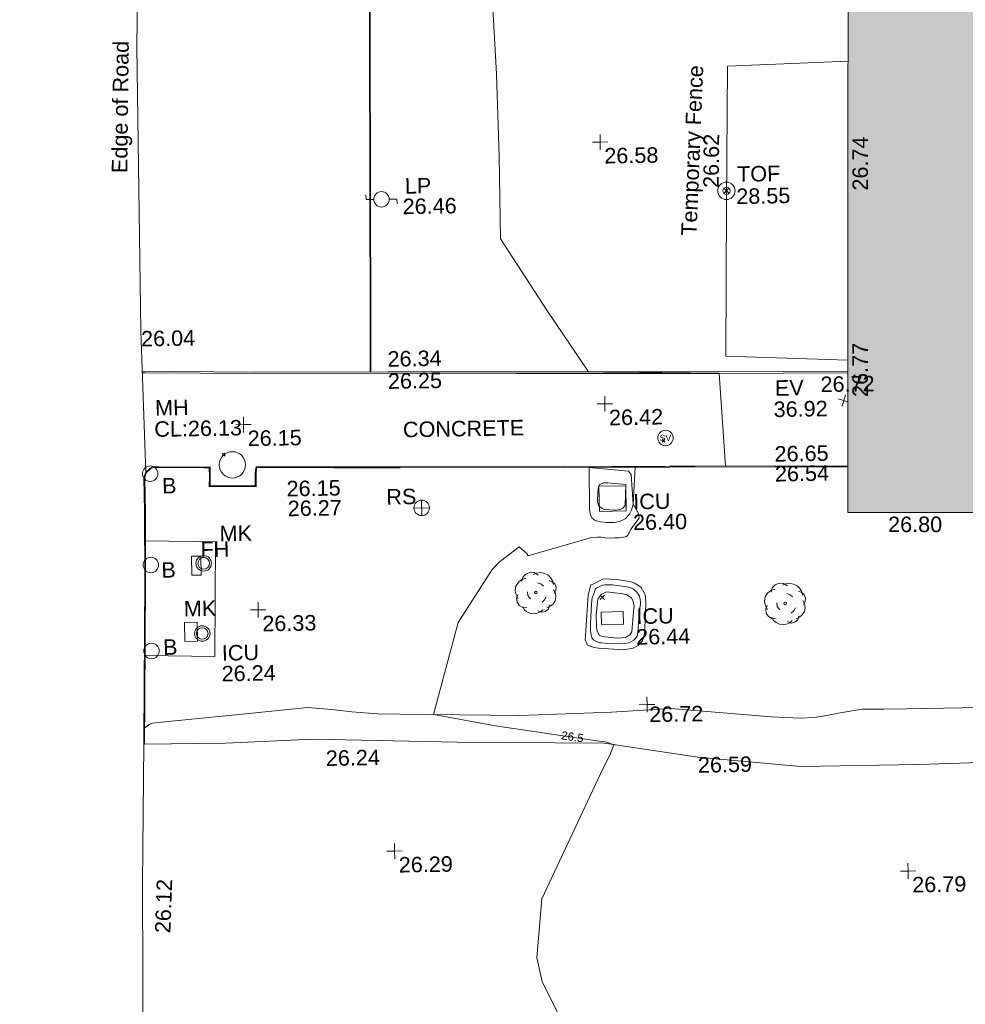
# Model space of a CAD drawing. Header units: millimetres. Extents: x -287732 to 520720, y -88450 to 287754.
# Tile 181 of 256: x -109149 to -86232, y 105694 to 129546. Entities that reach past the tile are written whole.
import ezdxf

# ---------------------------------------------------------------- set-up
doc = ezdxf.new("R2010")
doc.units = ezdxf.units.MM
doc.linetypes.add('IMPORT-UG_ELEC_STREET LIGHTING_QLB2 _2_', pattern=[2700, 1500, -300, 0, -250, 150, -300, 0, -200])
for name, color, linetype, lineweight, true_color in [('00__TOPO__TOP_OF_FENCE_SYMBOL', 7, 'Continuous', 9, 0x666666), ('00_TOPO_BUILDING_OUTLINE', 5, 'Continuous', 9, 0x0000ff), ('00_TOPO_EAVE', 7, 'Continuous', 9, 0x666666), ('00_TOPO_FENCE', 7, 'Continuous', 9, 0x3f7f4f), ('00_TOPO_FIREHYDRANT', 5, 'Continuous', 9, 0x0000ff), ('00_TOPO_FURN_BOLLARD', 7, 'Continuous', 9, 0x666666), ('00_TOPO_FURN_LAMP_POST', 7, 'Continuous', 9, 0x666666), ('00_TOPO_FURN_MARKER_POST', 7, 'Continuous', 9, 0x666666), ('00_TOPO_FURN_SIGN', 7, 'Continuous', 9, 0x666666), ('00_TOPO_KERB_BOTTOM', 1, 'Continuous', 9, 0xff0000), ('00_TOPO_KERB_TOP', 7, 'Continuous', 9, 0xa500a5), ('00_TOPO_LEVEL_SPOT', 7, 'Continuous', 9, 0x666666), ('00_TOPO_SERV_IC', 5, 'Continuous', 9, 0x0000ff), ('00_TOPO_SERV_MH', 7, 'Continuous', 9, 0x666666), ('00_TOPO_SERV_STOP_VALVE', 7, 'Continuous', 9, 0x666666), ('00_TOPO_TOP_OF_FENCE', 7, 'Continuous', 9, 0x666666), ('00_TOPO_TREE', 7, 'Continuous', 9, 0x666666), ('00_UAV_BUILDING_OUTLINE', 5, 'Continuous', 9, 0x0000ff), ('00_UAV_FORM_LINES', 7, 'Continuous', 9, 0x666666), ('00_UAV_LEVEL_SPOT', 7, 'Continuous', 9, 0x666666), ('01_DTM_CONTOUR_MNR', 7, 'Continuous', 9, 0xa5a552), ('01_DTM_CONTOUR_MNR_LABELS', 7, 'Continuous', 9, 0xa5a552), ('12333-PUM-2D-U-0001-C01 - Rev2_REVIT IMPORT_dwg', 7, 'Continuous', 9, 0x767676), ('A_RHA_Line', 7, 'Continuous', 9, 0x00a600)]:
    doc.layers.add(name, color=color, linetype=linetype, lineweight=lineweight, true_color=true_color)
for name, color, linetype, lineweight in [('00_TOPO_ROAD_EDGE', 7, 'Continuous', 9), ('00_TOPO_SURFACE', 7, 'Continuous', 9), ('00_TOPO_SURVEY_TEXT', 7, 'Continuous', 9), ('A_RHA_Detail', 7, 'Continuous', 9), ('GEN-TEXT', 7, 'Continuous', 9)]:
    doc.layers.add(name, color=color, linetype=linetype, lineweight=lineweight)
doc.styles.add('Swis721 Lt BT', font='swissl.ttf', dxfattribs={"height": 400})
doc.styles.add('Swis721 Lt BT_1', font='swissl.ttf', dxfattribs={"height": 200})
doc.styles.add('Swis721 Lt BT_2', font='swissl.ttf', dxfattribs={"height": 375})

# ---------------------------------------------------------------- blocks, each defined once
blk = doc.blocks.new('12333-PUM-2D-U-0001-C01 - Rev2_REVIT IMPORT_dwg_MSL_Bollard_2-2077182-Site Location Plan Proposed')
at = {"layer": '00_TOPO_FURN_BOLLARD', "color": 254, "true_color": 0xcccccc}
blk.add_circle((0, 0), 62.5, dxfattribs=at)
blk = doc.blocks.new('12333-PUM-2D-U-0001-C01 - Rev2_REVIT IMPORT_dwg_MSL_MarkerPost_SYM-2077183-Site Location Plan Proposed')
at = {"layer": '00_TOPO_FURN_MARKER_POST', "color": 254, "true_color": 0xcccccc}
for radius in [500, 375]:
    blk.add_circle((0, 0), radius, dxfattribs=at)
blk = doc.blocks.new('12333-PUM-2D-U-0001-C01 - Rev2_REVIT IMPORT_dwg_MSL_Sluice_Valve_SYM-2077186-Site Location Plan Proposed')
at = {"layer": '00_TOPO_SERV_STOP_VALVE', "color": 254, "true_color": 0xcccccc}
blk.add_circle((0, 0), 500, dxfattribs=at)
at = {"layer": '00_TOPO_SERV_STOP_VALVE', "insert": (0, 199), "char_height": 400, "width": 785.11, "attachment_point": 2, "line_spacing_factor": 1.005062, "style": 'Swis721 Lt BT'}
blk.add_mtext('SV', dxfattribs=at)
blk = doc.blocks.new('12333-PUM-2D-U-0001-C01 - Rev2_REVIT IMPORT_dwg_MSL_RoadSign_SYM-2077193-Site Location Plan Proposed')
at = {"layer": '00_TOPO_FURN_SIGN', "color": 254, "true_color": 0xcccccc}
for p, q in [((-500, 0), (500, 0)), ((0, -500), (0, 500))]:
    blk.add_line(p, q, dxfattribs=at)
blk.add_circle((0, 0), 500, dxfattribs=at)
blk = doc.blocks.new('12333-PUM-2D-U-0001-C01 - Rev2_REVIT IMPORT_dwg_MSL_Eaves_SYM_1-V26-Site Location Plan Proposed')
at = {"layer": '00_TOPO_EAVE', "color": 254, "true_color": 0xcccccc}
for p, q in [((257, -84), (-357, 116)), ((-116, -357), (116, 357))]:
    blk.add_line(p, q, dxfattribs=at)
blk = doc.blocks.new('12333-PUM-2D-U-0001-C01 - Rev2_REVIT IMPORT_dwg_MSL_Lamp_Post_SYM-2077199-Site Location Plan Proposed')
at = {"layer": '00_TOPO_FURN_LAMP_POST', "color": 254, "true_color": 0xcccccc, "flags": 128}
for points in [[(-500, 0), (-1000, 0), (-1000, 317)], [(500, 0), (1000, 0), (1000, -317)]]:
    blk.add_lwpolyline(points, dxfattribs=at)
at = {"layer": '00_TOPO_FURN_LAMP_POST', "color": 254, "true_color": 0xcccccc}
blk.add_circle((0, 0), 500, dxfattribs=at)
blk = doc.blocks.new('12333-PUM-2D-U-0001-C01 - Rev2_REVIT IMPORT_dwg_MM-2077200-Site Location Plan Proposed')
at = {"layer": '00_TOPO_LEVEL_SPOT', "color": 254, "true_color": 0xcccccc, "flags": 128}
for points in [[(0, -500), (0, 0), (-500, 0)], [(500, 0), (0, 0), (0, 500)]]:
    blk.add_lwpolyline(points, dxfattribs=at)
blk = doc.blocks.new('12333-PUM-2D-U-0001-C01 - Rev2_REVIT IMPORT_dwg_MSL_Node_LineworkTOF-2077201-Site Location Plan Proposed')
at = {"layer": '00__TOPO__TOP_OF_FENCE_SYMBOL', "color": 254, "true_color": 0xcccccc, "flags": 128}
for points in [[(165, 165), (0, 0), (-165, 165)], [(165, -165), (0, 0), (-165, -165)]]:
    blk.add_lwpolyline(points, dxfattribs=at)
at = {"layer": '00__TOPO__TOP_OF_FENCE_SYMBOL', "color": 254, "true_color": 0xcccccc}
for radius in [563, 234]:
    blk.add_circle((0, 0), radius, dxfattribs=at)
blk = doc.blocks.new('12333-PUM-2D-U-0001-C01 - Rev2_REVIT IMPORT_dwg_CONIFEROUS_TREE-2077234-Site Location Plan Proposed')
at = {"layer": '00_TOPO_TREE', "color": 254, "true_color": 0xcccccc, "flags": 128}
for points in [[(533807017, 725673037), (533807048, 725673139), (533807120, 725673211), (533807222, 725673252), (533807325, 725673242), (533807417, 725673180)], [(533807294, 725673201), (533807376, 725673232), (533807479, 725673242), (533807571, 725673221), (533807653, 725673180), (533807714, 725673119), (533807765, 725673037), (533807786, 725672945)], [(533806925, 725672617), (533806874, 725672709), (533806854, 725672812), (533806874, 725672924), (533806936, 725673016), (533807017, 725673078), (533807120, 725673109)], [(533807683, 725673047), (533807755, 725673016), (533807817, 725672965), (533807847, 725672883), (533807837, 725672801), (533807796, 725672730)], [(533807222, 725672607), (533807161, 725672689), (533807151, 725672781)], [(533807397, 725672996), (533807479, 725672965), (533807540, 725672914)], [(533807786, 725672822), (533807827, 725672740), (533807837, 725672648), (533807817, 725672555), (533807765, 725672473), (533807694, 725672422), (533807612, 725672381)], [(533807130, 725672391), (533807028, 725672402), (533806946, 725672453), (533806895, 725672535), (533806884, 725672627), (533806915, 725672719)], [(533807601, 725672648), (533807560, 725672576), (533807499, 725672525)], [(533807520, 725672340), (533807458, 725672289), (533807376, 725672258), (533807294, 725672248), (533807212, 725672258), (533807130, 725672299), (533807069, 725672350), (533807028, 725672422)], [(533807683, 725672453), (533807653, 725672361), (533807581, 725672299), (533807489, 725672279), (533807397, 725672320)]]:
    blk.add_lwpolyline(points, dxfattribs=at)
at = {"layer": '00_TOPO_TREE', "color": 254, "true_color": 0xcccccc}
blk.add_circle((533807356, 725672760), 31.6, dxfattribs=at)
blk = doc.blocks.new('12333-PUM-2D-U-0001-C01 - Rev2_REVIT IMPORT_dwg_CONIFEROUS_TREE-2077235-Site Location Plan Proposed')
at = {"layer": '00_TOPO_TREE', "color": 254, "true_color": 0xcccccc, "flags": 128}
for points in [[(533813052, 725672668), (533813083, 725672771), (533813154, 725672843), (533813257, 725672884), (533813359, 725672873), (533813452, 725672812)], [(533813329, 725672832), (533813411, 725672863), (533813513, 725672873), (533813605, 725672853), (533813687, 725672812), (533813749, 725672750), (533813800, 725672668), (533813820, 725672576)], [(533812960, 725672248), (533812909, 725672341), (533812888, 725672443), (533812909, 725672556), (533812970, 725672648), (533813052, 725672709), (533813154, 725672740)], [(533813431, 725672627), (533813513, 725672597), (533813574, 725672545)], [(533813718, 725672679), (533813790, 725672648), (533813851, 725672597), (533813882, 725672515), (533813872, 725672433), (533813831, 725672361)], [(533813165, 725672023), (533813062, 725672033), (533812980, 725672084), (533812929, 725672166), (533812919, 725672259), (533812950, 725672351)], [(533813257, 725672238), (533813195, 725672320), (533813185, 725672412)], [(533813820, 725672453), (533813861, 725672371), (533813872, 725672279), (533813851, 725672187), (533813800, 725672105), (533813728, 725672054), (533813646, 725672013)], [(533813554, 725671972), (533813493, 725671921), (533813411, 725671890), (533813329, 725671880), (533813247, 725671890), (533813165, 725671931), (533813103, 725671982), (533813062, 725672054)], [(533813718, 725672084), (533813687, 725671992), (533813615, 725671931), (533813523, 725671910), (533813431, 725671951)], [(533813636, 725672279), (533813595, 725672207), (533813533, 725672156)]]:
    blk.add_lwpolyline(points, dxfattribs=at)
at = {"layer": '00_TOPO_TREE', "color": 254, "true_color": 0xcccccc}
blk.add_ellipse((533813390, 725672392), major_axis=(0, 31.6), ratio=1, dxfattribs=at)
blk = doc.blocks.new('12333-PUM-2D-U-0001-C01 - Rev2_REVIT IMPORT_dwg_UAV-2077255-Site Location Plan Proposed')
at = {"layer": '00_UAV_LEVEL_SPOT', "color": 254, "true_color": 0xcccccc, "flags": 128}
for points in [[(0, -500), (0, 0), (-500, 0)], [(500, 0), (0, 0), (0, 500)]]:
    blk.add_lwpolyline(points, dxfattribs=at)
blk = doc.blocks.new('12333-PUM-2D-U-0001-C01 - Rev2_REVIT IMPORT_dwg_MGS62954_T2_Galway_ITM_3d_Rev1-2077680-Site Location Plan Proposed')
at = {"layer": '00_TOPO_FENCE', "color": 254, "true_color": 0xcccccc, "flags": 128}
blk.add_lwpolyline([(533815012, 725678256), (533812058, 725678401), (533812134, 725682104), (533812218, 725685427), (533815142, 725685501)], dxfattribs=at)
at = {"layer": '00_TOPO_FIREHYDRANT', "color": 254, "true_color": 0xcccccc}
for p, q in [((533799021, 725673326), (533799021, 725673784)), ((533799021, 725673784), (533799250, 725673784)), ((533799250, 725673784), (533799250, 725673326)), ((533799021, 725673326), (533799250, 725673326))]:
    blk.add_line(p, q, dxfattribs=at)
at = {"layer": '00_TOPO_KERB_BOTTOM', "color": 254, "true_color": 0xcccccc, "flags": 128}
for points in [[(533803434, 725678176), (533803433, 725678182), (533803436, 725678395), (533803447, 725679211), (533803606, 725689705), (533803705, 725695752), (533803811, 725701478), (533803880, 725705976), (533803906, 725707291)], [(533815007, 725677952), (533811887, 725677990), (533806960, 725678076), (533803858, 725678134), (533800626, 725678184), (533797995, 725678249), (533797913, 725678250)], [(533797789, 725669252), (533797792, 725669366), (533797880, 725673225), (533797907, 725674896), (533797904, 725675694), (533797920, 725675758), (533797954, 725675842), (533798060, 725675935), (533798137, 725675971), (533798279, 725675966), (533799363, 725675941), (533799515, 725675942), (533799512, 725675713), (533799504, 725675479), (533800087, 725675471), (533800512, 725675467), (533800600, 725675462), (533800606, 725675774), (533800617, 725675899), (533800627, 725675922), (533800756, 725675922), (533802511, 725675889), (533804117, 725675859), (533808104, 725675798), (533813197, 725675726), (533814966, 725675690)]]:
    blk.add_lwpolyline(points, dxfattribs=at)
at = {"layer": '00_TOPO_KERB_TOP', "color": 254, "true_color": 0xcccccc, "flags": 128}
for points in [[(533803450, 725678176), (533803454, 725678395), (533803466, 725679211), (533803625, 725689705), (533803723, 725695752), (533803829, 725701478), (533803899, 725705976), (533803931, 725707293)], [(533815007, 725677988), (533811888, 725678025), (533806961, 725678112), (533803858, 725678170), (533800627, 725678219), (533798661, 725678268), (533797996, 725678284), (533797912, 725678280)], [(533797809, 725669252), (533797833, 725670321), (533797900, 725673225), (533797927, 725674881), (533797924, 725675691), (533797939, 725675752), (533797970, 725675830), (533798071, 725675918), (533798141, 725675951), (533798278, 725675946), (533799362, 725675921), (533799494, 725675922), (533799492, 725675713), (533799483, 725675459), (533800087, 725675452), (533800511, 725675447), (533800619, 725675441), (533800626, 725675773), (533800636, 725675893), (533800640, 725675902), (533800756, 725675902), (533802510, 725675869), (533804116, 725675839), (533808104, 725675778), (533813196, 725675706), (533814966, 725675670)]]:
    blk.add_lwpolyline(points, dxfattribs=at)
at = {"layer": '00_TOPO_ROAD_EDGE', "color": 254, "true_color": 0xcccccc, "flags": 128}
for points in [[(533798609, 725711455), (533798465, 725706998), (533798371, 725703019), (533798111, 725692783), (533797919, 725686138), (533797895, 725679266), (533797955, 725675844)], [(533797562, 725654915), (533797554, 725657881), (533797634, 725661378), (533797701, 725665880), (533797789, 725669252)]]:
    blk.add_lwpolyline(points, dxfattribs=at)
at = {"layer": '00_TOPO_SERV_IC', "color": 254, "true_color": 0xcccccc}
for p, q in [((533808927, 725674698), (533808927, 725675308)), ((533809575, 725675308), (533808927, 725675308)), ((533809575, 725674698), (533809575, 725675308)), ((533808927, 725674698), (533809575, 725674698)), ((533798831, 725671726), (533798831, 725672183)), ((533798831, 725672183), (533799136, 725672183)), ((533799136, 725672183), (533799136, 725671726)), ((533808927, 725671955), (533808927, 725672260)), ((533809461, 725672260), (533808927, 725672260)), ((533809461, 725671955), (533809461, 725672260)), ((533808927, 725671955), (533809461, 725671955)), ((533798831, 725671726), (533799136, 725671726))]:
    blk.add_line(p, q, dxfattribs=at)
at = {"layer": '00_TOPO_SERV_MH', "color": 254, "true_color": 0xcccccc}
blk.add_circle((533800054, 725675981), 319, dxfattribs=at)
at = {"layer": '00_TOPO_SURFACE', "color": 254, "true_color": 0xcccccc, "flags": 128}
for points in [[(533797858, 725671401), (533799550, 725671350), (533799610, 725674120), (533797916, 725674180)], [(533872230, 725648046), (533872457, 725650675), (533872766, 725652997), (533871245, 725658663), (533870130, 725659590), (533869206, 725663868), (533868929, 725668968), (533867513, 725670235), (533863196, 725670595), (533858684, 725670388), (533851815, 725670284), (533844993, 725669701), (533838118, 725669333), (533831737, 725668808), (533825871, 725668589), (533819290, 725668477), (533816561, 725668432), (533813689, 725668438), (533811207, 725668706), (533808951, 725669079), (533805382, 725669166), (533801897, 725669302), (533799767, 725669245), (533797809, 725669252)]]:
    blk.add_lwpolyline(points, dxfattribs=at)
at = {"layer": '00_UAV_FORM_LINES', "color": 254, "true_color": 0xcccccc, "flags": 128}
for points in [[(533809811, 725675754), (533809751, 725674855), (533809707, 725674717), (533809659, 725674619), (533809547, 725674508), (533809409, 725674444), (533809281, 725674424), (533809084, 725674430), (533808947, 725674447), (533808822, 725674481), (533808740, 725674544), (533808713, 725674619), (533808688, 725674744), (533808695, 725675770)], [(533797818, 725669651), (533797917, 725669721), (533798011, 725669762), (533798143, 725669774), (533800264, 725669946), (533801783, 725670069), (533802358, 725670017), (533802845, 725669952), (533803463, 725669888), (533804010, 725669873), (533806913, 725669790), (533809137, 725669832), (533810576, 725669895), (533813008, 725669649), (533813703, 725669603), (533814052, 725669614), (533814304, 725669651), (533814675, 725669719), (533815213, 725669796), (533815740, 725669787), (533816301, 725669787), (533818965, 725669786)]]:
    blk.add_lwpolyline(points, dxfattribs=at)
for points in [[(533809581, 725675340), (533809552, 725674828), (533809500, 725674767), (533809438, 725674737), (533809322, 725674724), (533809042, 725674742), (533808988, 725674772), (533808920, 725674824), (533808888, 725674927), (533808899, 725675153), (533808916, 725675290), (533808940, 725675348), (533809050, 725675385), (533809139, 725675388)], [(533809998, 725672184), (533809966, 725671725), (533809919, 725671544), (533809809, 725671436), (533809687, 725671370), (533809455, 725671333), (533808844, 725671384), (533808741, 725671405), (533808586, 725671465), (533808528, 725671594), (533808548, 725671819), (533808621, 725672671), (533808692, 725672922), (533808743, 725672940), (533808994, 725673063), (533809316, 725673040), (533809634, 725672984), (533809759, 725672945), (533809908, 725672837), (533810000, 725672663), (533810012, 725672491)], [(533808805, 725672189), (533808841, 725672516), (533808859, 725672586), (533808944, 725672696), (533809071, 725672744), (533809464, 725672695), (533809559, 725672665), (533809667, 725672594), (533809710, 725672503), (533809727, 725672385), (533809710, 725672248), (533809659, 725671765), (533809615, 725671694), (533809508, 725671631), (533809314, 725671619), (533809010, 725671661), (533808921, 725671672), (533808866, 725671701), (533808814, 725671820), (533808805, 725671933)]]:
    blk.add_lwpolyline(points, close=True, dxfattribs=at)
at = {"layer": '01_DTM_CONTOUR_MNR', "color": 254, "true_color": 0xcccccc, "flags": 128}
blk.add_lwpolyline([(533807761, 725662451), (533807346, 725663340), (533807222, 725663912), (533807366, 725665340), (533808900, 725668459), (533809081, 725668791), (533809180, 725669040), (533809007, 725669108), (533808959, 725669116), (533808771, 725669142), (533808175, 725669241), (533806318, 725669550), (533804820, 725669850), (533805462, 725672064), (533806302, 725673340), (533806477, 725673511), (533806970, 725673878), (533807164, 725673692), (533807165, 725673660), (533807208, 725673660), (533808725, 725674067), (533808785, 725674061), (533808868, 725674079), (533808961, 725674073), (533809056, 725674059), (533809201, 725674048), (533809291, 725674049), (533809385, 725674049), (533809468, 725674057), (533809572, 725674081), (533809603, 725674114), (533809682, 725674250), (533809707, 725674286), (533809890, 725674521), (533809869, 725674645), (533809750, 725674860), (533809713, 725675578), (533809650, 725675664), (533808700, 725675770), (533809800, 725675763), (533812000, 725675750), (533811890, 725677990), (533810498, 725678030), (533809420, 725678062), (533809079, 725678071), (533808720, 725678080), (533807737, 725679596), (533806650, 725681340), (533806650, 725683340), (533806617, 725685331), (533806545, 725687243)], dxfattribs=at)
blk.add_lwpolyline([(533808662, 725671985), (533808664, 725671870), (533808663, 725671820), (533808672, 725671707), (533808690, 725671642), (533808733, 725671588), (533808801, 725671546), (533808827, 725671536), (533808878, 725671518), (533808921, 725671513), (533809069, 725671497), (533809378, 725671479), (533809481, 725671485), (533809596, 725671506), (533809650, 725671531), (533809708, 725671568), (533809760, 725671618), (533809788, 725671657), (533809810, 725671751), (533809825, 725671969), (533809849, 725672217), (533809860, 725672289), (533809884, 725672445), (533809885, 725672494), (533809872, 725672589), (533809860, 725672630), (533809799, 725672725), (533809722, 725672798), (533809672, 725672827), (533809601, 725672850), (533809558, 725672861), (533809381, 725672891), (533809215, 725672914), (533809026, 725672918), (533808969, 725672908), (533808823, 725672840), (533808802, 725672821), (533808746, 725672682), (533808723, 725672636), (533808714, 725672606), (533808697, 725672465)], close=True, dxfattribs=at)
for name, p, xscale, yscale, zscale in [('12333-PUM-2D-U-0001-C01 - Rev2_REVIT IMPORT_dwg_MM-2077200-Site Location Plan Proposed', (533809102, 725683643), 0.375, 0.375, 0.375), ('12333-PUM-2D-U-0001-C01 - Rev2_REVIT IMPORT_dwg_MSL_Node_LineworkTOF-2077201-Site Location Plan Proposed', (533812141, 725682409), 0.375, 0.375, 0.375), ('12333-PUM-2D-U-0001-C01 - Rev2_REVIT IMPORT_dwg_MSL_Lamp_Post_SYM-2077199-Site Location Plan Proposed', (533803780, 725682349), 0.375, 0.375, 0.375), ('12333-PUM-2D-U-0001-C01 - Rev2_REVIT IMPORT_dwg_MM-2077200-Site Location Plan Proposed', (533809105, 725677301), 0.375, 0.375, 0.375), ('12333-PUM-2D-U-0001-C01 - Rev2_REVIT IMPORT_dwg_MSL_Eaves_SYM_1-V26-Site Location Plan Proposed', (533814898, 725677281), 0.375, 0.375, 0.375), ('12333-PUM-2D-U-0001-C01 - Rev2_REVIT IMPORT_dwg_MM-2077200-Site Location Plan Proposed', (533800340, 725676950), 0.375, 0.375, 0.375), ('12333-PUM-2D-U-0001-C01 - Rev2_REVIT IMPORT_dwg_MSL_Sluice_Valve_SYM-2077186-Site Location Plan Proposed', (533810560, 725676450), 0.375, 0.375, 0.375), ('12333-PUM-2D-U-0001-C01 - Rev2_REVIT IMPORT_dwg_MSL_Bollard_2-2077182-Site Location Plan Proposed', (533798058, 725675801), 3, 3, 3), ('12333-PUM-2D-U-0001-C01 - Rev2_REVIT IMPORT_dwg_MSL_RoadSign_SYM-2077193-Site Location Plan Proposed', (533804624, 725674859), 0.375, 0.375, 0.375), ('12333-PUM-2D-U-0001-C01 - Rev2_REVIT IMPORT_dwg_MSL_Bollard_2-2077182-Site Location Plan Proposed', (533798036, 725673591), 3, 3, 3), ('12333-PUM-2D-U-0001-C01 - Rev2_REVIT IMPORT_dwg_MSL_MarkerPost_SYM-2077183-Site Location Plan Proposed', (533799317, 725673608), 0.375, 0.375, 0.375), ('12333-PUM-2D-U-0001-C01 - Rev2_REVIT IMPORT_dwg_MM-2077200-Site Location Plan Proposed', (533800617, 725672458), 0.375, 0.375, 0.375), ('12333-PUM-2D-U-0001-C01 - Rev2_REVIT IMPORT_dwg_MSL_MarkerPost_SYM-2077183-Site Location Plan Proposed', (533799254, 725671909), 0.375, 0.375, 0.375), ('12333-PUM-2D-U-0001-C01 - Rev2_REVIT IMPORT_dwg_MSL_Bollard_2-2077182-Site Location Plan Proposed', (533798015, 725671508), 3, 3, 3), ('12333-PUM-2D-U-0001-C01 - Rev2_REVIT IMPORT_dwg_UAV-2077255-Site Location Plan Proposed', (533810000, 725670000), 0.375, 0.375, 0.375), ('12333-PUM-2D-U-0001-C01 - Rev2_REVIT IMPORT_dwg_MM-2077200-Site Location Plan Proposed', (533803821, 725666557), 0.375, 0.375, 0.375), ('12333-PUM-2D-U-0001-C01 - Rev2_REVIT IMPORT_dwg_MM-2077200-Site Location Plan Proposed', (533816255, 725665858), 0.375, 0.375, 0.375)]:
    blk.add_blockref(name, p, dxfattribs=dict(xscale=xscale, yscale=yscale, zscale=zscale))
for name in ['12333-PUM-2D-U-0001-C01 - Rev2_REVIT IMPORT_dwg_CONIFEROUS_TREE-2077234-Site Location Plan Proposed', '12333-PUM-2D-U-0001-C01 - Rev2_REVIT IMPORT_dwg_CONIFEROUS_TREE-2077235-Site Location Plan Proposed']:
    blk.add_blockref(name, (0, 0))
at = {"layer": '00_TOPO_BUILDING_OUTLINE', "color": 251, "true_color": 0x666666, "insert": (533814339, 725677869), "char_height": 375, "width": 1495.9, "attachment_point": 1, "line_spacing_factor": 1.005062, "style": 'Swis721 Lt BT_2'}
blk.add_mtext('26.72', dxfattribs=at)
at = {"layer": '00_TOPO_EAVE', "char_height": 375, "attachment_point": 1, "line_spacing_factor": 1.005062, "style": 'Swis721 Lt BT_2'}
for s, insert, width in [('EV', (533813233, 725677799), 736.08), ('36.92', (533813191, 725677284), 1495.9)]:
    blk.add_mtext(s, dxfattribs=dict(at, insert=insert, width=width))
at = {"layer": '00_TOPO_FENCE', "color": 251, "true_color": 0x666666, "char_height": 375, "attachment_point": 1, "line_spacing_factor": 1.005062, "style": 'Swis721 Lt BT_2'}
for s, insert, width, rotation in [('Temporary Fence', (533811023, 725681350), 4753.65, 86.7213), ('26.62', (533811580, 725682491), 1495.9, 88.456)]:
    blk.add_mtext(s, dxfattribs=dict(at, insert=insert, width=width, rotation=rotation))
at = {"layer": '00_TOPO_FIREHYDRANT', "color": 251, "true_color": 0x666666, "insert": (533799246, 725674132), "char_height": 375, "width": 797.81, "attachment_point": 1, "line_spacing_factor": 1.005062, "style": 'Swis721 Lt BT_2'}
blk.add_mtext('FH', dxfattribs=at)
at = {"layer": '00_TOPO_FURN_BOLLARD', "char_height": 375, "width": 398.91, "attachment_point": 1, "line_spacing_factor": 1.005062, "style": 'Swis721 Lt BT_2'}
for insert in [(533798341, 725675691), (533798289, 725673651), (533798298, 725671782)]:
    blk.add_mtext('B', dxfattribs=dict(at, insert=insert))
at = {"layer": '00_TOPO_FURN_LAMP_POST', "char_height": 375, "attachment_point": 1, "line_spacing_factor": 1.005062, "style": 'Swis721 Lt BT_2'}
for s, insert, width in [('LP', (533804350, 725682851), 707.59), ('26.46', (533804288, 725682354), 1495.9)]:
    blk.add_mtext(s, dxfattribs=dict(at, insert=insert, width=width))
at = {"layer": '00_TOPO_FURN_MARKER_POST', "char_height": 375, "width": 907.04, "attachment_point": 1, "line_spacing_factor": 1.005062, "style": 'Swis721 Lt BT_2'}
for insert in [(533799714, 725674509), (533798816, 725672705)]:
    blk.add_mtext('MK', dxfattribs=dict(at, insert=insert))
at = {"layer": '00_TOPO_FURN_SIGN', "insert": (533803770, 725675327), "char_height": 375, "width": 783.57, "attachment_point": 1, "line_spacing_factor": 1.005062, "style": 'Swis721 Lt BT_2'}
blk.add_mtext('RS', dxfattribs=at)
at = {"layer": '00_TOPO_KERB_BOTTOM', "color": 251, "true_color": 0x666666, "char_height": 375, "width": 1495.9, "attachment_point": 1, "line_spacing_factor": 1.005062, "style": 'Swis721 Lt BT_2'}
for s, insert in [('26.25', (533803858, 725678129)), ('26.54', (533813197, 725675721)), ('26.15', (533801357, 725675568))]:
    blk.add_mtext(s, dxfattribs=dict(at, insert=insert))
at = {"layer": '00_TOPO_KERB_TOP', "color": 251, "true_color": 0x666666, "char_height": 375, "width": 1495.9, "attachment_point": 1, "line_spacing_factor": 1.005062, "style": 'Swis721 Lt BT_2'}
for s, insert in [('26.34', (533803858, 725678668)), ('26.65', (533813196, 725676204)), ('26.27', (533801376, 725675087))]:
    blk.add_mtext(s, dxfattribs=dict(at, insert=insert))
at = {"layer": '00_TOPO_LEVEL_SPOT', "char_height": 375, "width": 1495.9, "attachment_point": 1, "line_spacing_factor": 1.005062, "style": 'Swis721 Lt BT_2'}
for s, insert in [('26.58', (533809197, 725683496)), ('26.42', (533809200, 725677154)), ('26.15', (533800435, 725676803)), ('26.33', (533800712, 725672311)), ('26.29', (533803916, 725666410)), ('26.79', (533816350, 725665711))]:
    blk.add_mtext(s, dxfattribs=dict(at, insert=insert))
at = {"layer": '00_TOPO_ROAD_EDGE', "color": 251, "true_color": 0x666666, "char_height": 375, "attachment_point": 1, "line_spacing_factor": 1.005062, "style": 'Swis721 Lt BT_2'}
for s, insert, width, rotation in [('Edge of Road', (533797254, 725683102), 3746.88, 88.3), ('26.12', (533797978, 725664678), 1495.9, 86.9608)]:
    blk.add_mtext(s, dxfattribs=dict(at, insert=insert, width=width, rotation=rotation))
at = {"layer": '00_TOPO_ROAD_EDGE', "color": 251, "true_color": 0x666666, "insert": (533797895, 725679261), "char_height": 375, "width": 1495.9, "attachment_point": 1, "line_spacing_factor": 1.005062, "style": 'Swis721 Lt BT_2'}
blk.add_mtext('26.04', dxfattribs=at)
at = {"layer": '00_TOPO_SERV_IC', "color": 251, "true_color": 0x666666, "char_height": 375, "attachment_point": 1, "line_spacing_factor": 1.005062, "style": 'Swis721 Lt BT_2'}
for s, insert, width in [('ICU', (533809751, 725675107), 1021.01), ('26.40', (533809737, 725674607), 1495.9), ('ICU', (533809780, 725672330), 1021.01), ('26.44', (533809766, 725671830), 1495.9), ('ICU', (533799719, 725671617), 1021.01), ('26.24', (533799705, 725671116), 1495.9)]:
    blk.add_mtext(s, dxfattribs=dict(at, insert=insert, width=width))
at = {"layer": '00_TOPO_SERV_MH', "char_height": 375, "attachment_point": 1, "line_spacing_factor": 1.005062, "style": 'Swis721 Lt BT_2'}
for s, insert, width in [('MH', (533798204, 725677581), 949.78), ('CL:26.13', (533798176, 725677066), 2440.93)]:
    blk.add_mtext(s, dxfattribs=dict(at, insert=insert, width=width))
at = {"layer": '00_TOPO_SURFACE', "color": 251, "true_color": 0x666666, "char_height": 375, "width": 1495.9, "attachment_point": 1, "line_spacing_factor": 1.005062, "style": 'Swis721 Lt BT_2'}
for s, insert in [('26.24', (533802194, 725669023)), ('26.59', (533811207, 725668702))]:
    blk.add_mtext(s, dxfattribs=dict(at, insert=insert))
at = {"layer": '00_TOPO_SURVEY_TEXT', "color": 251, "true_color": 0x666666, "insert": (533804201, 725676950), "char_height": 375, "width": 3286.24, "attachment_point": 1, "line_spacing_factor": 1.005062, "style": 'Swis721 Lt BT_2'}
blk.add_mtext('CONCRETE', dxfattribs=at)
at = {"layer": '00_TOPO_TOP_OF_FENCE', "char_height": 375, "attachment_point": 1, "line_spacing_factor": 1.005062, "style": 'Swis721 Lt BT_2'}
for s, insert, width in [('TOF', (533812406, 725682998), 1163.48), ('28.55', (533812377, 725682459), 1495.9)]:
    blk.add_mtext(s, dxfattribs=dict(at, insert=insert, width=width))
at = {"layer": '00_UAV_BUILDING_OUTLINE', "color": 251, "true_color": 0x666666, "char_height": 375, "width": 1495.9, "attachment_point": 1, "line_spacing_factor": 1.005062, "style": 'Swis721 Lt BT_2'}
for s, insert, rotation in [('26.74', (533815195, 725682362), 88.9762), ('26.77', (533815106, 725677364), 88.9762), ('26.80', (533815921, 725674450), 358.9762)]:
    blk.add_mtext(s, dxfattribs=dict(at, insert=insert, rotation=rotation))
at = {"layer": '00_UAV_LEVEL_SPOT', "insert": (533810048, 725669947), "char_height": 375, "width": 1495.9, "attachment_point": 1, "line_spacing_factor": 1.005062, "style": 'Swis721 Lt BT_2'}
blk.add_mtext('26.72', dxfattribs=at)
at = {"layer": '01_DTM_CONTOUR_MNR_LABELS', "color": 251, "true_color": 0x666666, "insert": (533808196, 725669350), "char_height": 200, "width": 620.51, "attachment_point": 2, "rotation": 350.563, "line_spacing_factor": 1.005062, "style": 'Swis721 Lt BT_1'}
blk.add_mtext('26.5', dxfattribs=at)
blk = doc.blocks.new('12333-PUM-2D-U-0001-C01 - Rev2_REVIT IMPORT_dwg-1620468-Site Location Plan Proposed')
at = {"layer": 'GEN-TEXT', "color": 253, "true_color": 0xaaaaaa}
for p, q in [((158728, 60344), (158799, 60415)), ((158799, 60344), (158728, 60415)), ((169395, 60495), (169466, 60566)), ((169466, 60495), (169395, 60566)), ((167829, 56711), (167935, 56817)), ((167935, 56711), (167829, 56817))]:
    blk.add_line(p, q, dxfattribs=at)
blk.add_blockref('12333-PUM-2D-U-0001-C01 - Rev2_REVIT IMPORT_dwg_MGS62954_T2_Galway_ITM_3d_Rev1-2077680-Site Location Plan Proposed', (-533641080, -725615854))

msp = doc.modelspace()

# ---------------------------------------------------------------- hatches: boundary and pattern name
at = {"layer": 'A_RHA_Detail', "true_color": 0xc0c0c0}
h = msp.add_hatch(color=9, dxfattribs=at)
h.paths.add_polyline_path([(-80881, -68503), (-80401, -68483), (-80401, -62985), (-24475, -63009), (-24456, -50840), (-36623, -50832), (-36623, -44229), (-50959, -44218), (-50959, -42574), (-54564, -42571), (-54566, -45054), (-92409, -45027), (-92412, -49202), (-100062, -49202), (-100052, -64853), (-86121, -64853), (-86092, -62958), (-84861, -62958), (-84855, -68240), (-80871, -68240)])
h.paths.add_polyline_path([(-137239, -68462), (-132720, -68433), (-132847, -62850), (-130455, -62917), (-130498, -61356), (-117581, -61423), (-117492, -49184), (-125137, -49178), (-125134, -45033), (-163007, -45006), (-163007, -44090), (-163124, -44090), (-163123, -42384), (-166564, -42384), (-166565, -44044), (-193158, -44025), (-193195, -62864), (-137270, -62917), (-137254, -65680)])
h.paths.add_polyline_path([(120311, -32334), (120312, -31611), (133451, -31638), (133469, -19718), (121296, -19692), (121320, -8191), (112277, -8172), (112263, -14811), (78286, -14740), (78293, -8167), (75242, -8161), (69356, -8153), (69354, -9157), (68373, -9155), (68373, -13706), (69334, -13708), (69325, -16250), (66623, -16250), (66620, -17995), (65989, -17995), (65985, -19731), (57152, -19712), (57127, -31560), (70278, -31587), (70278, -32272), (78264, -32285), (78267, -31020), (112336, -31091), (112336, -32318), (119781, -32333)])
h.paths.add_polyline_path([(7504, -1791), (15482, -674), (15484, 148), (56188, 206), (56156, 14338), (18017, 14236), (17968, 34313), (21727, 34324), (21709, 40608), (18010, 40608), (17996, 45484), (9770, 45421), (3966, 45447), (3985, 14177), (1023, 14177), (-277, 14191), (-232, 5968), (-226, 194), (553, 183), (7478, 143), (7489, -674)])
h.paths.add_polyline_path([(77756, 53), (77730, 1700), (94464, 1660), (94606, 17991), (88810, 18015), (88800, 14437), (69414, 14458), (69377, 100), (75242, 67)])
h.paths.add_polyline_path([(61252, 46454), (105775, 46473), (105768, 61853), (92285, 61853), (92309, 65784), (96107, 65768), (96060, 75209), (101085, 75072), (104988, 74765), (108404, 74364), (112009, 73787), (115645, 73050), (116891, 72762), (120209, 71893), (120865, 71704), (124136, 70670), (127436, 69481), (127820, 69395), (128274, 69332), (128732, 69307), (129190, 69320), (129645, 69372), (130095, 69461), (130535, 69588), (130963, 69751), (131376, 69950), (131771, 70182), (132163, 70461), (132496, 70742), (132821, 71065), (133117, 71414), (133384, 71787), (133617, 72179), (133817, 72591), (133983, 73018), (134112, 73458), (134204, 73907), (134258, 74362), (134273, 74820), (134251, 75277), (134190, 75731), (134091, 76179), (133955, 76617), (133783, 77041), (133576, 77450), (133336, 77840), (133064, 78209), (132762, 78554), (132432, 78872), (132077, 79161), (131698, 79420), (131300, 79646), (131094, 79746), (132146, 83110), (122788, 86283), (121604, 82800), (117096, 83871), (116842, 83526), (116121, 91222), (110238, 91274), (110194, 90435), (104988, 90486), (104973, 94310), (103746, 94310), (103840, 122852), (96365, 122932), (96350, 123952), (104556, 123902), (104607, 120249), (125503, 120134), (125662, 137657), (114480, 137699), (114382, 129150), (104644, 129188), (104578, 126217), (101184, 126159), (101265, 135959), (89967, 135989), (89928, 125824), (93631, 125841), (93581, 122932), (88697, 122905), (88679, 95739), (86378, 95739), (86378, 96178), (83280, 96201), (83274, 95736), (70170, 95733), (70166, 96272), (66675, 96257), (66655, 95756), (65785, 95756), (65888, 117471), (53473, 117488), (53434, 98570), (40649, 98570), (40610, 94406), (38854, 94410), (38849, 89464), (40612, 89518), (40665, 86258), (38372, 86306), (38370, 76901), (50938, 76944), (50923, 74599), (56485, 74589), (56485, 75195), (92465, 75233), (92646, 71767), (89811, 69363), (85313, 69361), (85313, 66907), (75210, 66903), (75210, 63816), (70819, 63816), (70819, 64253), (69457, 64253), (69456, 66902), (61303, 66899), (61305, 63970), (70500, 63970), (70500, 61853), (61246, 61849), (61252, 46656)])
h.paths.add_polyline_path([(-17153, 48569), (-17153, 60770), (-29363, 60775), (-29363, 67399), (-43507, 67405), (-43489, 69093), (-45766, 69109), (-45794, 67405), (-47272, 67404), (-47272, 66455), (-86005, 66469), (-86007, 60522), (-92663, 60522), (-92665, 50184), (-79752, 50180), (-79752, 48591), (-17158, 48569)])
h.paths.add_polyline_path([(-201056, 48629), (-138378, 48635), (-138378, 50133), (-125468, 50134), (-125469, 60566), (-132187, 60566), (-132187, 66533), (-170643, 66806), (-170643, 67739), (-200340, 67489), (-200349, 60828), (-201058, 60828), (-201057, 51102)])
h.paths.add_polyline_path([(-240052, 54769), (-239444, 54811), (-239187, 54842), (-238765, 54941), (-238382, 55122), (-237990, 55355), (-237269, 55936), (-237032, 56226), (-236793, 56569), (-236555, 57004), (-236433, 57267), (-236300, 57753), (-236251, 58017), (-236236, 58516), (-236233, 58988), (-236214, 59823), (-236364, 59821), (-236634, 60698), (-236392, 61432), (-236225, 61435), (-236202, 62638), (-232564, 62639), (-232564, 63049), (-232732, 63049), (-232860, 63458), (-232732, 63914), (-232561, 63914), (-232515, 70598), (-240629, 70599), (-240630, 72351), (-246413, 72347), (-246413, 70616), (-254450, 70619), (-254455, 70754), (-254470, 73192), (-263883, 73268), (-263902, 68261), (-263715, 68260), (-263553, 67820), (-263719, 67392), (-263914, 67392), (-263957, 58634), (-260181, 58611), (-260192, 56354), (-257185, 56339), (-257213, 57093), (-257339, 57093), (-257471, 57532), (-257339, 58062), (-257203, 58064), (-257174, 58599), (-256478, 58575), (-256478, 58789), (-256013, 58912), (-255397, 58781), (-255397, 58596), (-243810, 58586), (-243805, 58352), (-243741, 57885), (-243619, 57422), (-243424, 56944), (-243247, 56608), (-243003, 56250), (-242732, 55933), (-242372, 55603), (-242141, 55425), (-241805, 55217), (-241529, 55077), (-241101, 54917), (-240836, 54841), (-240453, 54789), (-240219, 54777)])
h.paths.add_polyline_path([(40277, 59895), (40329, 69197), (36589, 69218), (36619, 74674), (32264, 74687), (32233, 69156), (11917, 69270), (11967, 78219), (29088, 78123), (29143, 88141), (15719, 88216), (15733, 90590), (4594, 90652), (4525, 78265), (10097, 78234), (10077, 74773), (4548, 74804), (4466, 60107), (19126, 60025), (19140, 62528), (31739, 62457), (31725, 59943), (38370, 59906)])
h.paths.add_polyline_path([(-246083, 72334), (-246083, 72334), (-246208, 72334)])
h.paths.add_polyline_path([(-114575, 112178), (-114575, 112178), (-114707, 115802)])
h.paths.add_polyline_path([(-154700, 101760), (-114382, 101776), (-114382, 106927), (-113756, 106927), (-113758, 111847), (-114432, 111847), (-114432, 112178), (-114575, 112178), (-114579, 121707), (-123057, 121707), (-123069, 156453), (-119381, 156454), (-119381, 160166), (-115501, 160167), (-115503, 166207), (-132412, 166600), (-132412, 166666), (-135275, 166665), (-135275, 166628), (-135911, 166628), (-135911, 166352), (-152521, 166346), (-152518, 159143), (-150699, 159118), (-150759, 122561), (-151059, 122561), (-151061, 121302), (-154138, 121373), (-154138, 121865), (-154704, 121867), (-154689, 119352), (-154746, 119352), (-154746, 118722), (-160794, 118749), (-160794, 119411), (-163852, 119422), (-163855, 118762), (-167569, 118779), (-166635, 124395), (-166930, 124500), (-167569, 124708), (-168028, 124841), (-168631, 124991), (-169238, 125117), (-169850, 125220), (-170466, 125298), (-171089, 125352), (-171704, 125381), (-172325, 125386), (-172782, 125375), (-173402, 125337), (-174110, 125263), (-174634, 125190), (-175245, 125081), (-176047, 124896), (-176665, 124725), (-177045, 124609), (-177632, 124405), (-176665, 118819), (-177559, 118822), (-177662, 125263), (-176365, 126543), (-159462, 126320), (-157058, 128609), (-157061, 136153), (-158639, 137740), (-159352, 137740), (-161634, 140201), (-168728, 140257), (-171035, 137943), (-174184, 137943), (-176460, 140292), (-177342, 140292), (-177342, 140358), (-183429, 140356), (-185922, 137917), (-185922, 131757), (-186907, 131757), (-187725, 130810), (-187724, 127376), (-186481, 126305), (-186479, 122327), (-185176, 121059), (-180304, 121059), (-180304, 118802), (-193555, 118802), (-193555, 133118), (-192594, 133118), (-192594, 134201), (-192225, 134201), (-192226, 136615), (-192595, 136615), (-192595, 137734), (-193589, 137734), (-193589, 147475), (-193163, 147493), (-192766, 147531), (-192360, 147590), (-192200, 147617), (-191883, 147683), (-191569, 147762), (-191258, 147853), (-190829, 148002), (-190648, 148071), (-190350, 148198), (-190057, 148336), (-189770, 148486), (-189405, 148698), (-189133, 148873), (-188868, 149059), (-188610, 149255), (-188355, 149465), (-188080, 149714), (-187885, 149902), (-187546, 150266), (-187446, 150378), (-187241, 150629), (-187046, 150888), (-186862, 151154), (-186546, 151670), (-186524, 151707), (-163675, 151670), (-163688, 148134), (-157304, 148136), (-157304, 155760), (-157557, 155765), (-157556, 166678), (-187009, 166700), (-187013, 162054), (-188707, 162045), (-188706, 155022), (-188738, 154651), (-188799, 154283), (-188857, 154035), (-188966, 153679), (-189103, 153333), (-189266, 152998), (-189455, 152677), (-189645, 152421), (-189917, 152104), (-190213, 151809), (-190531, 151539), (-190869, 151294), (-191225, 151076), (-191598, 150887), (-192093, 150683), (-192519, 150562), (-192904, 150482), (-193187, 150441), (-193594, 150407), (-193595, 151460), (-205369, 151455), (-205354, 113350), (-207187, 113349), (-207184, 105991), (-205313, 105991), (-205311, 101770), (-175489, 101781), (-175489, 110890), (-154703, 110898), (-154700, 102692)])
h.paths.add_polyline_path([(193736, 113048), (208865, 114991), (208976, 114127), (216448, 115086), (216039, 118272), (232649, 120405), (233426, 114352), (240632, 115278), (239855, 121330), (256407, 123456), (257092, 118089), (264572, 119041), (261878, 138525), (259179, 138222), (259197, 137439), (254686, 136897), (255413, 131315), (240853, 129522), (239771, 137919), (240650, 138010), (240062, 142777), (239166, 142685), (237631, 151018), (266173, 154561), (271297, 142612), (276532, 144861), (274942, 148528), (302075, 160135), (300216, 164320), (301528, 164907), (300405, 167478), (299017, 166946), (295627, 174519), (294333, 177537), (287289, 174519), (289428, 169661), (272957, 162557), (271943, 164897), (267016, 162764), (268502, 159357), (265200, 157946), (226856, 153147), (227510, 148852), (228281, 141179), (227302, 141050), (227895, 136433), (228749, 136524), (229602, 128024), (217691, 126494), (217642, 126874), (215139, 126553), (215195, 126113), (215016, 126090), (214841, 127450), (192259, 124549), (193486, 114991)])
h.paths.add_polyline_path([(-78076, 117606), (-78076, 117610), (-78070, 129486), (-74723, 129478), (-74723, 125436), (-48016, 125380), (-47997, 135873), (-61198, 135902), (-74715, 135924), (-74724, 131865), (-78070, 131873), (-78063, 149550), (-58292, 149542), (-58292, 148946), (-37708, 148938), (-37703, 159740), (-44148, 159743), (-44148, 162961), (-49830, 162961), (-49831, 160632), (-78494, 160644), (-78494, 161615), (-78739, 161615), (-78692, 168188), (-90845, 168127), (-90963, 152687), (-89065, 152686), (-89080, 117610), (-78375, 117606)])
h.paths.add_polyline_path([(69255, 129236), (69260, 136168), (86068, 136131), (86009, 164703), (58790, 164724), (58790, 170119), (54460, 170122), (54457, 166153), (47042, 166159), (47041, 164669), (39173, 164675), (39173, 164079), (17015, 164095), (17002, 147267), (12660, 147267), (12654, 139138), (17031, 139135), (17025, 129935), (39191, 129919), (39191, 129258), (69014, 129236)])
h.paths.add_polyline_path([(39266, 139468), (33051, 139484), (33088, 153428), (39278, 153412), (39278, 152830), (43058, 152820), (43025, 140093), (39267, 140093)])
h.paths.add_polyline_path([(1980, 189123), (18699, 189180), (18678, 195254), (24349, 195273), (24335, 199551), (28830, 199566), (28798, 208816), (24335, 208806), (24334, 209113), (16812, 209088), (16807, 208844), (6772, 208809), (6797, 201489), (-8471, 201437), (-8471, 200429), (-11856, 200418), (-11824, 190892), (-7615, 190907), (-7615, 190171), (-4609, 190169), (-4608, 190917), (1973, 190939), (1977, 189837)])
h.paths.add_polyline_path([(-20506, 190640), (-20122, 206347), (-41550, 207015), (-41462, 210450), (-31391, 210152), (-31079, 223863), (-44305, 224231), (-44491, 211866), (-47510, 211943), (-47723, 203659), (-47076, 203635), (-47175, 199532), (-46801, 199520), (-46874, 195479), (-44600, 195425), (-44686, 192243), (-38074, 192136), (-38104, 191127), (-21538, 190669)])
h.paths.add_polyline_path([(16801, 195962), (9657, 196015), (9644, 199514), (11632, 199486), (11632, 203322), (16807, 203391), (16801, 195984)])
h.paths.add_polyline_path([(122085, 200536), (122088, 206386), (125211, 206386), (125211, 206646), (126203, 206646), (126203, 207041), (130401, 206979), (130444, 209883), (126203, 209946), (126203, 214624), (127365, 214624), (127365, 225380), (126160, 225380), (126207, 241475), (119483, 241496), (119479, 246182), (109944, 246175), (109953, 233033), (115001, 233033), (115000, 208653), (112026, 208653), (112024, 200539), (122025, 200536)])
h.paths.add_polyline_path([(30087, 200987), (38031, 201029), (38031, 202923), (38110, 202923), (38067, 208828), (38013, 208828), (38012, 209013), (30045, 208970), (30077, 202923)])
h.paths.add_polyline_path([(195986, 205662), (202897, 206052), (202677, 209946), (195766, 209555)])
h.paths.add_polyline_path([(-91652, 206393), (-79454, 206433), (-79629, 238246), (-68904, 238215), (-68919, 246313), (-68919, 246314), (-68757, 246313), (-68755, 246639), (-79620, 246651), (-79607, 247344), (-82155, 247318), (-82155, 247488), (-91641, 247473), (-91639, 246846), (-131470, 246641), (-131470, 250160), (-142857, 250177), (-142864, 246220), (-165119, 246272), (-165040, 253908), (-178677, 253930), (-178700, 238177), (-138599, 238209), (-138548, 206628), (-126647, 206572), (-126667, 234826), (-124963, 234826), (-124969, 234688), (-91596, 234664), (-91651, 207156)])
h.paths.add_polyline_path([(142124, 209114), (152768, 209127), (152745, 227013), (142101, 226999), (142122, 210583)])
h.paths.add_polyline_path([(168999, 209275), (169027, 226860), (161687, 226877), (161648, 209291), (168847, 209275)])
h.paths.add_polyline_path([(49761, 218477), (49794, 223316), (41274, 223363), (41274, 223291), (32187, 223352), (32202, 225553), (20082, 225635), (20035, 218708), (31566, 218630), (31566, 218599), (49750, 218477)])
h.paths.add_polyline_path([(162362, 234154), (162367, 241590), (135261, 241631), (135249, 234198), (160249, 234157)])
h.paths.add_polyline_path([(176459, 246710), (176516, 252173), (168884, 252253), (168935, 257069), (164355, 257117), (164296, 251512), (164417, 251511), (164368, 246837), (171460, 246762)])

# ---------------------------------------------------------------- linework, layer by layer
at = {"layer": 'A_RHA_Line', "color": 7}
for p, q in [((-89074, 131903), (-89076, 126903)), ((-89076, 126903), (-89078, 121903)), ((-89078, 121903), (-89080, 117610)), ((-89080, 117610), (-88373, 117610)), ((-88373, 117610), (-83374, 117608))]:
    msp.add_line(p, q, dxfattribs=at)

# ---------------------------------------------------------------- block references
at = {"layer": '12333-PUM-2D-U-0001-C01 - Rev2_REVIT IMPORT_dwg', "color": 254, "linetype": 'IMPORT-UG_ELEC_STREET LIGHTING_QLB2 _2_', "true_color": 0xffd4d4, "rotation": 0.9999999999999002}
msp.add_blockref('12333-PUM-2D-U-0001-C01 - Rev2_REVIT IMPORT_dwg-1620468-Site Location Plan Proposed', (-261895, 55870), dxfattribs=at)

doc.saveas('drawing.dxf')
